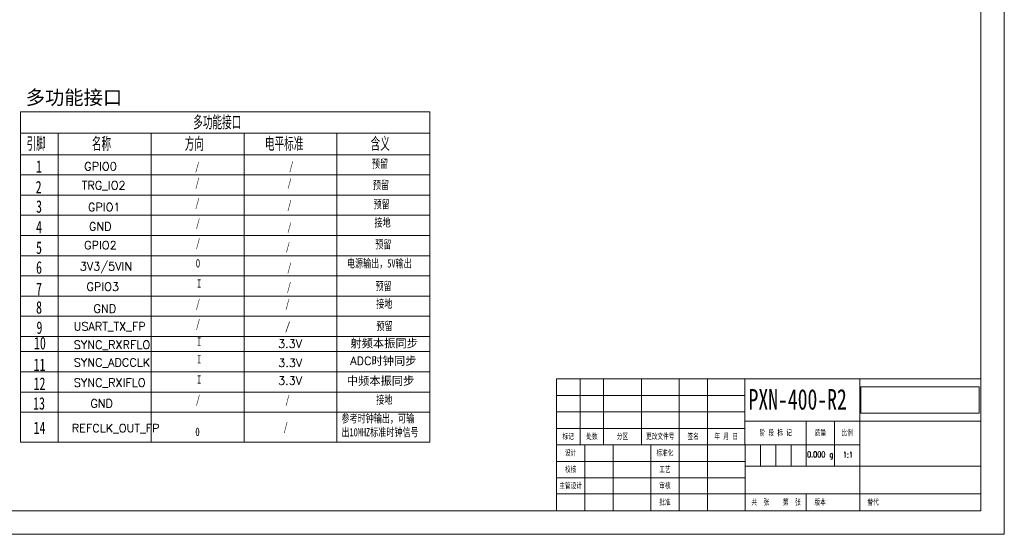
# Model space of a CAD drawing. Header units: millimetres. Extents: x 0 to 841, y 0 to 594.
# Tile 14 of 26: x 423 to 841, y 0 to 218. Entities that reach past the tile are written whole.
import ezdxf

# ---------------------------------------------------------------- set-up
doc = ezdxf.new("R2010")
doc.units = ezdxf.units.MM
doc.layers.get('0').update_dxf_attribs({"lineweight": 18})
for name, color, linetype, lineweight in [('10', 7, 'Continuous', 18), ('Default', 7, 'Continuous', 18), ('图框', 7, 'Continuous', 18), ('尺寸线层', 3, 'Continuous', 18), ('粗实线层', 7, 'Continuous', 18)]:
    doc.layers.add(name, color=color, linetype=linetype, lineweight=lineweight)
doc.styles.add('SEACAD_Arial', font='txt', dxfattribs={"width": 0.7})
doc.styles.add('SEACAD_txt_shx', font='txt.shx', dxfattribs={"width": 0.7, "bigfont": 'gbcbig.shx'})
doc.styles.get("Standard").update_dxf_attribs({"font": 'txt.shx'})
picture_1 = doc.add_image_def('image1.jpg', size_in_pixel=(1240, 277))

# ---------------------------------------------------------------- blocks, each defined once
blk = doc.blocks.new('SW_TABLEANNOTATION_0_1')
for p, q in [((0, -4.13), (0, 0)), ((15.99, 0), (15.99, -4.13)), ((55.41, 0), (55.41, -4.13)), ((94.83, 0), (94.83, -4.13)), ((134.26, 0), (134.26, -4.13)), ((173.68, 0), (173.68, -4.13))]:
    blk.add_line(p, q)
at = {"layer": '10', "color": 7, "linetype": 'Continuous'}
for p, q in [((0, 136.04), (0, 0)), ((173.68, 136.04), (0, 136.04)), ((173.68, 0), (173.68, 136.04)), ((0, 126.93), (173.68, 126.93)), ((15.99, 126.93), (15.99, 0)), ((55.41, 126.93), (55.41, 0)), ((94.83, 126.93), (94.83, 0)), ((134.26, 126.93), (134.26, 0)), ((0, 117.82), (173.68, 117.82)), ((0, 109.26), (173.68, 109.26)), ((0, 100.69), (173.68, 100.69)), ((0, 92.12), (173.68, 92.12)), ((0, 83.56), (173.68, 83.56)), ((0, 74.99), (173.68, 74.99)), ((0, 66.43), (173.68, 66.43)), ((0, 57.86), (173.68, 57.86)), ((0, 49.29), (173.68, 49.29)), ((0, 40.73), (173.68, 40.73)), ((0, 34.27), (173.68, 34.27)), ((0, 25.7), (173.68, 25.7)), ((0, 17.13), (173.68, 17.13)), ((0, 8.57), (173.68, 8.57)), ((0, -4.13), (173.68, -4.13))]:
    blk.add_line(p, q, dxfattribs=at)
at = {"layer": '10', "attachment_point": 1}
for s, insert, char_height, width, style in [('{\\C7;多功能接口}', (73.26, 134.4), 5.8208, 55.5418, 'SEACAD_txt_shx'), ('{\\C7;引脚}', (2.56, 125.3), 5.821, 21.3062, 'SEACAD_txt_shx'), ('{\\C7;名称}', (30.27, 125.3), 5.821, 22.1257, 'SEACAD_txt_shx'), ('{\\C7;方向}', (69.7, 125.3), 5.821, 21.5794, 'SEACAD_txt_shx'), ('{\\C7;电平标准}', (103.69, 125.3), 5.821, 44.2514, 'SEACAD_txt_shx'), ('{\\C7;含义}', (148.54, 125.3), 5.821, 22.2623, 'SEACAD_txt_shx'), ('{\\fsimhei|b0|i0|c0|p34;\\C7;1}', (6.58, 115.47), 5.2917, 3.2338, 'SEACAD_Arial'), ('/', (74.07, 114.51), 3.5, 5.3796, 'SEACAD_Arial'), ('/', (113.98, 114.72), 3.5, 28.1296, 'SEACAD_Arial'), ('{\\fsimhei|b0|i0|c0|p34;预留}', (149.08, 115.75), 3.5, 54.7232, 'SEACAD_Arial'), ('{\\fsimhei|b0|i0|c0|p34;\\C7;2}', (6.4, 106.72), 5.2917, 4.8997, 'SEACAD_Arial'), ('/', (74.15, 107.75), 3.5, 5.3796, 'SEACAD_Arial'), ('/', (113.21, 107.63), 3.5, 28.1296, 'SEACAD_Arial'), ('{\\fsimhei|b0|i0|c0|p34;预留}', (149.47, 106.76), 3.5, 23.8919, 'SEACAD_Arial'), ('{\\fsimhei|b0|i0|c0|p34;\\C7;3}', (6.58, 98.52), 5.2917, 4.8997, 'SEACAD_Arial'), ('/', (74.15, 99.18), 3.5, 5.3796, 'SEACAD_Arial'), ('/', (113.21, 98.36), 3.5, 28.1296, 'SEACAD_Arial'), ('{\\fsimhei|b0|i0|c0|p34;预留}', (149.79, 98.56), 3.5, 55.4232, 'SEACAD_Arial'), ('{\\fsimhei|b0|i0|c0|p34;\\C7;4}', (6.58, 89.77), 5.2917, 4.8997, 'SEACAD_Arial'), ('/', (74.39, 90.62), 3.5, 3.2408, 'SEACAD_Arial'), ('/', (113.2, 88.91), 3.5, 6.4815, 'SEACAD_Arial'), ('{\\fsimhei|b0|i0|c0|p34;\\C7;接地}', (150.18, 90.8), 3.5, 13.4955, 'SEACAD_Arial'), ('{\\fsimhei|b0|i0|c0|p34;\\C7;5}', (6.58, 81.02), 5.2917, 4.8997, 'SEACAD_Arial'), ('/', (74.39, 82.05), 3.5, 3.2408, 'SEACAD_Arial'), ('/', (112.53, 80.56), 3.5, 27.3469, 'SEACAD_Arial'), ('{\\fsimhei|b0|i0|c0|p34;预留}', (150.47, 81.5), 3.5, 38.3338, 'SEACAD_Arial'), ('{\\fsimhei|b0|i0|c0|p34;\\C7;6}', (6.58, 72.64), 5.2917, 4.8997, 'SEACAD_Arial'), ('O', (74.39, 73.48), 3.5, 3.2408, 'SEACAD_Arial'), ('/', (113.15, 71.7), 3.5, 44.364, 'SEACAD_Arial'), ('{\\fsimhei|b0|i0|c0|p34;\\C7;电源输出，5V输出}', (138.46, 73.48), 3.5, 68.819, 'SEACAD_Arial'), ('{\\fsimhei|b0|i0|c0|p34;\\C7;7}', (6.58, 63.52), 5.2917, 4.8997, 'SEACAD_Arial'), ('{\\fsimhei|b0|i0|c0|p34;\\C7;I}', (74.88, 64.92), 3.5, 1.75, 'SEACAD_Arial'), ('/', (113.01, 63.54), 3.5, 28.1296, 'SEACAD_Arial'), ('{\\fsimhei|b0|i0|c0|p34;预留}', (150.62, 63.82), 3.5, 40.8698, 'SEACAD_Arial'), ('{\\fsimhei|b0|i0|c0|p34;\\C7;8}', (6.58, 55.69), 5.2917, 4.8997, 'SEACAD_Arial'), ('/', (74.39, 56.35), 3.5, 3.2408, 'SEACAD_Arial'), ('/', (112.39, 56.35), 3.5, 6.4815, 'SEACAD_Arial'), ('{\\fsimhei|b0|i0|c0|p34;\\C7;接地}', (150.91, 56.35), 3.5, 13.4955, 'SEACAD_Arial'), ('{\\fsimhei|b0|i0|c0|p34;\\C7;9}', (6.76, 47.12), 5.2917, 4.8997, 'SEACAD_Arial'), ('/', (74.39, 47.78), 3.5, 3.2408, 'SEACAD_Arial'), ('{\\fsimhei|b0|i0|c0|p34;\\W1;\\C7;/ }', (112.15, 46.77), 3.5, 28.1296, 'SEACAD_Arial'), ('{\\fsimhei|b0|i0|c0|p34;预留}', (150.99, 46.87), 3.5, 40.8425, 'SEACAD_Arial'), ('{\\fsimhei|b0|i0|c0|p34;\\C7;10}', (5.71, 40.52), 5.2917, 7.4083, 'SEACAD_Arial'), ('{\\fsimhei|b0|i0|c0|p34;\\C7;I}', (74.88, 40.27), 3.5, 1.75, 'SEACAD_Arial'), ('{\\fsimhei|b0|i0|c0|p34;\\C7;11}', (5.53, 31.36), 5.2917, 6.4676, 'SEACAD_Arial'), ('{\\fsimhei|b0|i0|c0|p34;\\C7;I}', (74.88, 32.76), 3.5, 1.75, 'SEACAD_Arial'), ('{\\fsimhei|b0|i0|c0|p34;\\C7;12}', (5.53, 23.34), 5.2917, 8.1335, 'SEACAD_Arial'), ('{\\fsimhei|b0|i0|c0|p34;\\C7;I}', (74.88, 24.19), 3.5, 1.75, 'SEACAD_Arial'), ('{\\fsimhei|b0|i0|c0|p34;\\C7;13}', (5.34, 14.96), 5.2917, 8.1335, 'SEACAD_Arial'), ('/', (74.39, 15.62), 3.5, 3.2408, 'SEACAD_Arial'), ('/', (112.39, 15.62), 3.5, 6.4815, 'SEACAD_Arial'), ('{\\fsimhei|b0|i0|c0|p34;\\C7;接地}', (150.91, 15.62), 3.5, 13.4955, 'SEACAD_Arial'), ('{\\fsimhei|b0|i0|c0|p34;\\C7;14}', (5.53, 4.57), 5.2917, 8.1335, 'SEACAD_Arial'), ('/', (111.63, 4.14), 3.5, 28.1296, 'SEACAD_Arial'), ('{\\fsimhei|b0|i0|c0|p34;\\C7;参考时钟输出，可输出10MHZ标准时钟信号}', (136.14, 7.66), 3.5, 33.4335, 'SEACAD_Arial'), ('O', (74.21, 1.95), 3.5, 3.2408, 'SEACAD_Arial')]:
    blk.add_mtext(s, dxfattribs=dict(at, insert=insert, char_height=char_height, width=width, style=style))
at = {"layer": '10', "char_height": 3.5, "attachment_point": 1}
for s, insert, width in [('{\\C7;GPIO0}', (27.03, 114.64), 43.05), ('{\\C7;TRG_IO2}', (25.97, 106.59), 21.5833), ('GPIO1', (28.6, 97.36), 49.7), ('{\\C7;GND}', (29.02, 89.16), 9.8), ('GPIO2', (27.01, 81.2), 24.8241), ('{\\C7;3V3/5VIN}', (25.17, 72.21), 43.4), ('GPIO3', (28, 63.58), 23.8), ('{\\C7;GND}', (30.97, 54.28), 9.8), ('{\\C7;USART_TX_FP }', (22.51, 46.73), 24.15), ('SYNC_RXRFLO ', (22.61, 38.93), 6.4815), ('SYNC_ADCCLK', (22.61, 31.42), 6.4815), ('SYNC_RXIFLO', (22.61, 22.85), 6.4815), ('{\\C7;GND}', (29.63, 14.04), 9.8), ('{\\C7;REFCLK_OUT_FP}', (21.74, 3.53), 32.4074)]:
    blk.add_mtext(s, dxfattribs=dict(at, insert=insert, width=width))
at = {"layer": '尺寸线层', "color": 0, "char_height": 3.5}
for s, insert, width, attachment_point in [('射频本振同步', (154.29, 37.59), 30.2725, 5), ('ADC时钟同步', (139.88, 32.12), 29.3607, 1), ('中频本振同步', (138.43, 23.63), 30.4751, 1)]:
    blk.add_mtext(s, dxfattribs=dict(at, insert=insert, width=width, attachment_point=attachment_point))
at = {"layer": '粗实线层', "color": 0, "char_height": 3.5, "width": 18.5607, "attachment_point": 1}
for insert in [(109.25, 39.37), (109.34, 31.26), (109.25, 23.71)]:
    blk.add_mtext('3.3V', dxfattribs=dict(at, insert=insert))

msp = doc.modelspace()

# ---------------------------------------------------------------- linework, layer by layer
at = {"layer": 'Default', "color": 7, "linetype": 'Continuous'}
for p, q in [((841, 0), (841, 594)), ((0, 0), (841, 0))]:
    msp.add_line(p, q, dxfattribs=at)
at = {"layer": '图框', "color": 7, "linetype": 'Continuous'}
for p, q in [((831.004, 585.892), (831.004, 9.969)), ((651.004, 65.969), (651.004, 9.969)), ((651.004, 65.969), (831.004, 65.969)), ((661.004, 65.969), (661.004, 37.969)), ((671.004, 65.969), (671.004, 37.969)), ((687.004, 65.969), (687.004, 37.969)), ((703.004, 65.969), (703.004, 9.969)), ((715.004, 65.969), (715.004, 9.969)), ((730.973, 66.022), (731.009, 9.969)), ((779.696, 65.969), (779.696, 9.969)), ((651.004, 58.969), (731.004, 58.969)), ((651.004, 51.969), (731.004, 51.969)), ((730.984, 48.022), (830.984, 48.022)), ((757.004, 48.039), (757.004, 29.039)), ((769.004, 47.969), (769.004, 28.969)), ((651.004, 44.969), (731.004, 44.969)), ((651.004, 37.969), (731.004, 37.969)), ((663.004, 37.969), (663.004, 9.969)), ((675.004, 37.969), (675.004, 9.969)), ((691.004, 37.969), (691.004, 9.969)), ((731.02, 37.969), (779.696, 37.969)), ((737.504, 37.969), (737.504, 28.969)), ((744.004, 37.969), (744.004, 28.969)), ((750.504, 37.969), (750.504, 28.969)), ((651.004, 30.969), (731.004, 30.969)), ((731.004, 28.969), (831.004, 28.969)), ((651.004, 23.969), (731.004, 23.969)), ((651.004, 17.136), (731.004, 17.136)), ((731.004, 17.136), (831.004, 17.136)), ((757.004, 17.136), (757.004, 9.969)), ((831.004, 9.969), (25.004, 9.969))]:
    msp.add_line(p, q, dxfattribs=at)

# ---------------------------------------------------------------- block references
at = {"layer": '10', "color": 7}
msp.add_blockref('SW_TABLEANNOTATION_0_1', (423.618, 43.258), dxfattribs=at)

# ---------------------------------------------------------------- texts
at = {"layer": 'Default', "color": 7, "linetype": 'Continuous'}
for s, insert, char_height, width, attachment_point in [('\\pxsm0.9;{\\H2.85714x;多功能接口\\P}', (425.823, 188.394), 2.1, 48.53503, 1), ('\\pxsm0.9;{\\W0.7;0.000 g\\P}', (762.899, 35.13), 2.45, 14.21, 2), ('\\pxsm0.9;{\\W0.7;1:1\\P}', (772.475, 34.997), 2.45, 3.43, 1)]:
    msp.add_mtext(s, dxfattribs=dict(at, insert=insert, char_height=char_height, width=width, attachment_point=attachment_point))
at = {"layer": 'Default', "insert": (732.506, 61.656), "char_height": 8.75, "width": 51.05436, "attachment_point": 1, "style": 'SEACAD_Arial'}
msp.add_mtext('{\\C7;PXN-400-R2}', dxfattribs=at)
at = {"layer": '图框', "char_height": 2.45, "attachment_point": 5, "style": 'SEACAD_Arial'}
for s, insert, width in [('{\\C7;标记}', (655.978, 41.469), 9.94689), ('{\\C7;处数}', (666.004, 41.469), 10), ('{\\C7;分区}', (679.004, 41.469), 16), ('{\\C7;更改文件号}', (695.004, 41.469), 16), ('{\\C7;签名}', (709.004, 41.469), 12), ('{\\C7;年 月 日}', (722.997, 41.469), 15.98415), ('{\\C7;阶 段 标 记}', (743.996, 42.996), 26.01612), ('{\\C7;质量}', (763.004, 42.996), 11.99998), ('{\\C7;比例}', (774.35, 42.996), 10.69191), ('{\\C7;设计}', (657.004, 34.469), 12), ('{\\C7;标准化}', (697.004, 34.469), 12), ('{\\C7;校核}', (657.004, 27.469), 12), ('{\\C7;工艺}', (697.004, 27.469), 12), ('{\\C7;主管设计}', (657.004, 20.552), 12), ('{\\C7;审核}', (697.004, 20.552), 12), ('{\\C7;批准}', (697.004, 13.552), 12), ('{\\C7;共  张 }', (737.471, 13.552), 12.92596), ('{\\C7;第  张}', (750.829, 13.552), 12.35048), ('{\\C7;版本}', (762.854, 13.552), 11.69918), ('{\\C7;替代}', (785.34, 13.552), 11.28658)]:
    msp.add_mtext(s, dxfattribs=dict(at, insert=insert, width=width))

# ---------------------------------------------------------------- pictures from other files: only their frames are drawn
image = msp.add_image(picture_1, insert=(780.1, 51.391), size_in_units=(50.297, 11.236))
image.dxf.flags = 7

doc.saveas('drawing.dxf')
